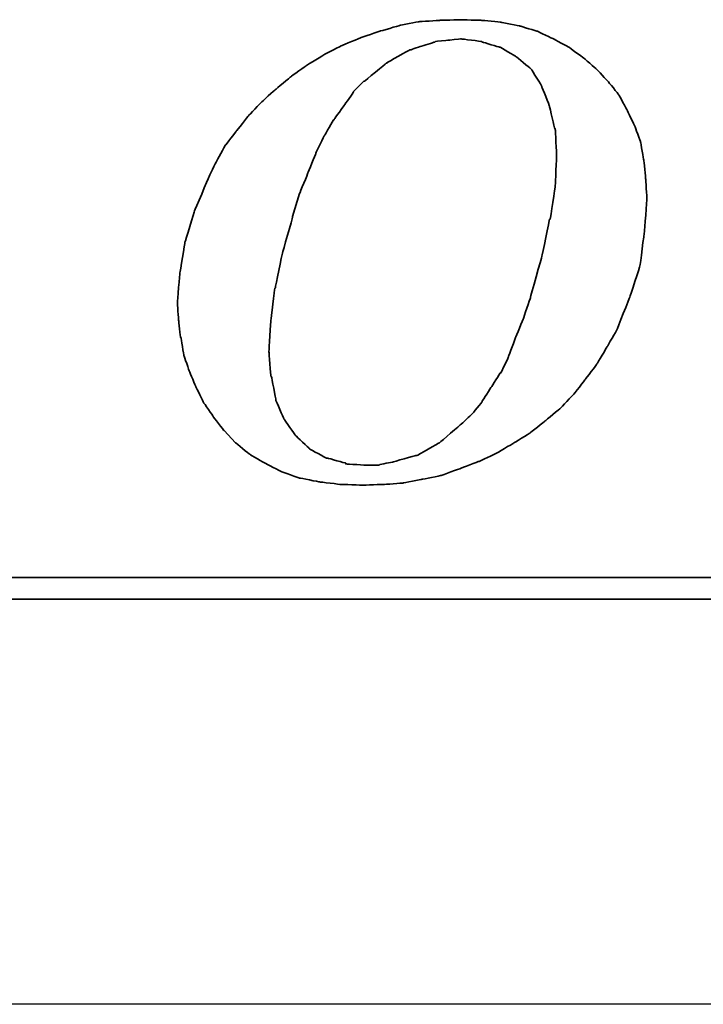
# Model space of a CAD drawing. Header units: millimetres. Extents: x -227 to 3135, y -1502 to 860.
# Tile 229 of 256: x 27.19 to 33.51, y -461.55 to -452.46. Entities that reach past the tile are written whole.
import ezdxf

# ---------------------------------------------------------------- set-up
doc = ezdxf.new("R2010")
doc.units = ezdxf.units.MM
doc.layers.add('2', color=7, linetype='CONTINUOUS', true_color=0xffffff)
doc.layers.add('DIM', color=4, linetype='CONTINUOUS')
doc.layers.add('layer 1', color=7, linetype='CONTINUOUS')

# ---------------------------------------------------------------- blocks, each defined once
blk = doc.blocks.new('TBI MOTION logo(完整正式版)')
at = {"layer": 'layer 1', "color": 22, "lineweight": 35}
for points, knots in [([(-11.34375, -6.98375), (-11.34375, -6.98375), (-10.91375, -7.43875), (-10.91375, -7.43875), (-10.91375, -7.43875), (-10.91375, -7.43875), (-10.38625, -7.87125), (-10.38625, -7.87125), (-10.38625, -7.87125), (-10.38625, -7.87125), (-9.81125, -8.20375), (-9.81125, -8.20375), (-9.81125, -8.20375), (-9.81125, -8.20375), (-9.21125, -8.51875), (-9.21125, -8.51875), (-9.21125, -8.51875), (-9.21125, -8.51875), (-8.51625, -8.75875), (-8.51625, -8.75875), (-8.51625, -8.75875), (-8.51625, -8.75875), (-7.77125, -8.90375), (-7.77125, -8.90375), (-7.77125, -8.90375), (-7.77125, -8.90375), (-6.97875, -8.99875), (-6.97875, -8.99875), (-6.97875, -8.99875), (-6.97875, -8.99875), (-6.14125, -9.02375), (-6.14125, -9.02375), (-6.14125, -9.02375), (-6.14125, -9.02375), (-5.37125, -8.99875), (-5.37125, -8.99875), (-5.37125, -8.99875), (-5.37125, -8.99875), (-4.65375, -8.94875), (-4.65375, -8.94875), (-4.65375, -8.94875), (-4.65375, -8.94875), (-3.93375, -8.80625), (-3.93375, -8.80625), (-3.93375, -8.80625), (-3.93375, -8.80625), (-3.21375, -8.66375), (-3.21375, -8.66375), (-3.21375, -8.66375), (-3.21375, -8.66375), (-2.49375, -8.39875), (-2.49375, -8.39875), (-2.49375, -8.39875), (-2.49375, -8.39875), (-1.79875, -8.13375), (-1.79875, -8.13375), (-1.79875, -8.13375), (-1.79875, -8.13375), (-1.17375, -7.84375), (-1.17375, -7.84375), (-1.17375, -7.84375), (-1.17375, -7.84375), (-0.52375, -7.46375), (-0.52375, -7.46375), (-0.52375, -7.46375), (-0.52375, -7.46375), (0.10124, -7.07875), (0.10124, -7.07875), (0.10124, -7.07875), (0.10124, -7.07875), (0.67625, -6.62375), (0.67625, -6.62375), (0.67625, -6.62375), (0.67625, -6.62375), (1.24874, -6.14375), (1.24874, -6.14375), (1.24874, -6.14375), (1.24874, -6.14375), (1.72874, -5.64125), (1.72874, -5.64125), (1.72874, -5.64125), (1.72874, -5.64125), (2.18624, -5.06375), (2.18624, -5.06375), (2.18624, -5.06375), (2.18624, -5.06375), (2.61625, -4.48874), (2.61625, -4.48874), (2.61625, -4.48874), (2.61625, -4.48874), (3.00125, -3.83874), (3.00125, -3.83874), (3.00125, -3.83874), (3.00125, -3.83874), (3.36124, -3.21374), (3.36124, -3.21374), (3.36124, -3.21374), (3.36124, -3.21374), (3.84374, -1.99125), (3.84374, -1.99125), (3.84374, -1.99125), (3.84374, -1.99125), (4.22625, -0.81875), (4.22625, -0.81875), (4.22625, -0.81875), (4.22625, -0.81875), (4.39125, 0.45624), (4.39125, 0.45624), (4.39125, 0.45624), (4.39125, 0.45624), (4.48874, 1.70124), (4.48874, 1.70124), (4.48874, 1.70124), (4.48874, 1.70124), (4.43874, 2.44625), (4.43874, 2.44625), (4.43874, 2.44625), (4.43874, 2.44625), (4.36874, 3.14125), (4.36874, 3.14125), (4.36874, 3.14125), (4.36874, 3.14125), (4.25125, 3.81125), (4.25125, 3.81125), (4.25125, 3.81125), (4.25125, 3.81125), (4.03124, 4.41125), (4.03124, 4.41125), (4.03124, 4.41125), (4.03124, 4.41125), (3.74374, 5.01125), (3.74374, 5.01125), (3.74374, 5.01125), (3.74374, 5.01125), (3.43124, 5.58875), (3.43124, 5.58875), (3.43124, 5.58875), (3.43124, 5.58875), (3.02625, 6.09125), (3.02625, 6.09125), (3.02625, 6.09125), (3.02625, 6.09125), (2.59374, 6.54875), (2.59374, 6.54875), (2.59374, 6.54875), (2.59374, 6.54875), (2.09124, 6.98125), (2.09124, 6.98125), (2.09124, 6.98125), (2.09124, 6.98125), (1.56124, 7.36625), (1.56124, 7.36625), (1.56124, 7.36625), (1.56124, 7.36625), (0.98624, 7.67625), (0.98624, 7.67625), (0.98624, 7.67625), (0.98624, 7.67625), (0.38624, 7.96375), (0.38624, 7.96375), (0.38624, 7.96375), (0.38624, 7.96375), (-0.25875, 8.15625), (-0.25875, 8.15625), (-0.25875, 8.15625), (-0.25875, 8.15625), (-0.98125, 8.30125), (-0.98125, 8.30125), (-0.98125, 8.30125), (-0.98125, 8.30125), (-1.70124, 8.37125), (-1.70124, 8.37125), (-1.70124, 8.37125), (-1.70124, 8.37125), (-2.49375, 8.39624), (-2.49375, 8.39624), (-2.49375, 8.39624), (-2.49375, 8.39624), (-3.28625, 8.37125), (-3.28625, 8.37125), (-3.28625, 8.37125), (-3.28625, 8.37125), (-4.05125, 8.32125), (-4.05125, 8.32125), (-4.05125, 8.32125), (-4.05125, 8.32125), (-4.77375, 8.18125), (-4.77375, 8.18125), (-4.77375, 8.18125), (-4.77375, 8.18125), (-5.51625, 7.96375), (-5.51625, 7.96375), (-5.51625, 7.96375), (-5.51625, 7.96375), (-6.21125, 7.72625), (-6.21125, 7.72625), (-6.21125, 7.72625), (-6.21125, 7.72625), (-6.92875, 7.43625), (-6.92875, 7.43625), (-6.92875, 7.43625), (-6.92875, 7.43625), (-7.57875, 7.10125), (-7.57875, 7.10125), (-7.57875, 7.10125), (-7.57875, 7.10125), (-8.24875, 6.69125), (-8.24875, 6.69125), (-8.24875, 6.69125), (-8.24875, 6.69125), (-8.84875, 6.26125), (-8.84875, 6.26125), (-8.84875, 6.26125), (-8.84875, 6.26125), (-9.42625, 5.78125), (-9.42625, 5.78125), (-9.42625, 5.78125), (-9.42625, 5.78125), (-9.95375, 5.30125), (-9.95375, 5.30125), (-9.95375, 5.30125), (-9.95375, 5.30125), (-10.43375, 4.79624), (-10.43375, 4.79624), (-10.43375, 4.79624), (-10.43375, 4.79624), (-10.88875, 4.22125), (-10.88875, 4.22125), (-10.88875, 4.22125), (-10.88875, 4.22125), (-11.29875, 3.69375), (-11.29875, 3.69375), (-11.29875, 3.69375), (-11.29875, 3.69375), (-11.63375, 3.09125), (-11.63375, 3.09125), (-11.63375, 3.09125), (-11.63375, 3.09125), (-11.91875, 2.49625), (-11.91875, 2.49625), (-11.91875, 2.49625), (-11.91875, 2.49625), (-12.44875, 1.24625), (-12.44875, 1.24625), (-12.44875, 1.24625), (-12.44875, 1.24625), (-12.80875, 0.06874), (-12.80875, 0.06874), (-12.80875, 0.06874), (-12.80875, 0.06874), (-12.99875, -1.07875), (-12.99875, -1.07875), (-12.99875, -1.07875), (-12.99875, -1.07875), (-13.09375, -2.18375), (-13.09375, -2.18375), (-13.09375, -2.18375), (-13.09375, -2.18375), (-13.04875, -2.85375), (-13.04875, -2.85375), (-13.04875, -2.85375), (-13.04875, -2.85375), (-12.97375, -3.50375), (-12.97375, -3.50375), (-12.97375, -3.50375), (-12.97375, -3.50375), (-12.95375, -3.50375), (-12.95375, -3.50375), (-12.95375, -3.50375), (-12.95375, -3.50375), (-12.85375, -4.17375), (-12.85375, -4.17375), (-12.85375, -4.17375), (-12.85375, -4.17375), (-12.63875, -4.77624), (-12.63875, -4.77624), (-12.63875, -4.77624), (-12.63875, -4.77624), (-12.39875, -5.35125), (-12.39875, -5.35125), (-12.39875, -5.35125), (-12.39875, -5.35125), (-12.11375, -5.92875), (-12.11375, -5.92875), (-12.11375, -5.92875), (-12.11375, -5.92875), (-11.75375, -6.45375), (-11.75375, -6.45375), (-11.75375, -6.45375), (-11.75375, -6.45375), (-11.34375, -6.98375), (-11.34375, -6.98375)], [0, 0, 0, 0, 0.01369863, 0.01369863, 0.01369863, 0.01369864, 0.02739726, 0.02739726, 0.02739726, 0.02739727, 0.04109589, 0.04109589, 0.04109589, 0.0410959, 0.05479452, 0.05479452, 0.05479452, 0.05479453, 0.06849315, 0.06849315, 0.06849315, 0.06849316, 0.08219178, 0.08219178, 0.08219178, 0.08219179, 0.09589041, 0.09589041, 0.09589041, 0.09589042, 0.10958904, 0.10958904, 0.10958904, 0.10958905, 0.12328767, 0.12328767, 0.12328767, 0.12328768, 0.1369863, 0.1369863, 0.1369863, 0.13698631, 0.15068493, 0.15068493, 0.15068493, 0.15068494, 0.16438356, 0.16438356, 0.16438356, 0.16438357, 0.17808219, 0.17808219, 0.17808219, 0.1780822, 0.19178082, 0.19178082, 0.19178082, 0.19178083, 0.20547945, 0.20547945, 0.20547945, 0.20547946, 0.21917808, 0.21917808, 0.21917808, 0.21917809, 0.23287671, 0.23287671, 0.23287671, 0.23287672, 0.24657534, 0.24657534, 0.24657534, 0.24657535, 0.26027397, 0.26027397, 0.26027397, 0.26027398, 0.2739726, 0.2739726, 0.2739726, 0.27397261, 0.28767123, 0.28767123, 0.28767123, 0.28767124, 0.30136986, 0.30136986, 0.30136986, 0.30136987, 0.31506849, 0.31506849, 0.31506849, 0.3150685, 0.32876712, 0.32876712, 0.32876712, 0.32876713, 0.34246575, 0.34246575, 0.34246575, 0.34246576, 0.35616438, 0.35616438, 0.35616438, 0.35616439, 0.36986301, 0.36986301, 0.36986301, 0.36986302, 0.38356164, 0.38356164, 0.38356164, 0.38356165, 0.39726027, 0.39726027, 0.39726027, 0.39726028, 0.4109589, 0.4109589, 0.4109589, 0.41095891, 0.42465753, 0.42465753, 0.42465753, 0.42465754, 0.43835616, 0.43835616, 0.43835616, 0.43835617, 0.45205479, 0.45205479, 0.45205479, 0.4520548, 0.46575342, 0.46575342, 0.46575342, 0.46575343, 0.47945205, 0.47945205, 0.47945205, 0.47945206, 0.49315068, 0.49315068, 0.49315068, 0.49315069, 0.50684932, 0.50684932, 0.50684932, 0.50684933, 0.52054795, 0.52054795, 0.52054795, 0.52054796, 0.53424658, 0.53424658, 0.53424658, 0.53424659, 0.54794521, 0.54794521, 0.54794521, 0.54794522, 0.56164384, 0.56164384, 0.56164384, 0.56164385, 0.57534247, 0.57534247, 0.57534247, 0.57534248, 0.5890411, 0.5890411, 0.5890411, 0.58904111, 0.60273973, 0.60273973, 0.60273973, 0.60273974, 0.61643836, 0.61643836, 0.61643836, 0.61643837, 0.63013699, 0.63013699, 0.63013699, 0.630137, 0.64383562, 0.64383562, 0.64383562, 0.64383563, 0.65753425, 0.65753425, 0.65753425, 0.65753426, 0.67123288, 0.67123288, 0.67123288, 0.67123289, 0.68493151, 0.68493151, 0.68493151, 0.68493152, 0.69863014, 0.69863014, 0.69863014, 0.69863015, 0.71232877, 0.71232877, 0.71232877, 0.71232878, 0.7260274, 0.7260274, 0.7260274, 0.72602741, 0.73972603, 0.73972603, 0.73972603, 0.73972604, 0.75342466, 0.75342466, 0.75342466, 0.75342467, 0.76712329, 0.76712329, 0.76712329, 0.7671233, 0.78082192, 0.78082192, 0.78082192, 0.78082193, 0.79452055, 0.79452055, 0.79452055, 0.79452056, 0.80821918, 0.80821918, 0.80821918, 0.80821919, 0.82191781, 0.82191781, 0.82191781, 0.82191782, 0.83561644, 0.83561644, 0.83561644, 0.83561645, 0.84931507, 0.84931507, 0.84931507, 0.84931508, 0.8630137, 0.8630137, 0.8630137, 0.86301371, 0.87671233, 0.87671233, 0.87671233, 0.87671234, 0.89041096, 0.89041096, 0.89041096, 0.89041097, 0.90410959, 0.90410959, 0.90410959, 0.9041096, 0.91780822, 0.91780822, 0.91780822, 0.91780823, 0.93150685, 0.93150685, 0.93150685, 0.93150686, 0.94520548, 0.94520548, 0.94520548, 0.94520549, 0.95890411, 0.95890411, 0.95890411, 0.95890412, 0.97260274, 0.97260274, 0.97260274, 0.97260275, 0.98630137, 0.98630137, 0.98630137, 0.98630138, 1, 1, 1, 1]), ([(-8.77875, 1.03124), (-8.77875, 1.03124), (-8.51625, 1.89625), (-8.51625, 1.89625), (-8.51625, 1.89625), (-8.51625, 1.89625), (-8.20375, 2.66375), (-8.20375, 2.66375), (-8.20375, 2.66375), (-8.20375, 2.66375), (-7.91625, 3.38125), (-7.91625, 3.38125), (-7.91625, 3.38125), (-7.91625, 3.38125), (-7.91625, 3.40624), (-7.91625, 3.40624), (-7.91625, 3.40624), (-7.91625, 3.40624), (-7.57875, 4.07624), (-7.57875, 4.07624), (-7.57875, 4.07624), (-7.57875, 4.07624), (-7.24375, 4.65125), (-7.24375, 4.65125), (-7.24375, 4.65125), (-7.24375, 4.65125), (-7.21875, 4.65125), (-7.21875, 4.65125), (-7.21875, 4.65125), (-7.21875, 4.65125), (-7.21875, 4.67624), (-7.21875, 4.67624), (-7.21875, 4.67624), (-7.21875, 4.67624), (-6.83625, 5.20375), (-6.83625, 5.20375), (-6.83625, 5.20375), (-6.83625, 5.20375), (-6.49875, 5.68625), (-6.49875, 5.68625), (-6.49875, 5.68625), (-6.49875, 5.68625), (-6.49875, 5.70625), (-6.49875, 5.70625), (-6.49875, 5.70625), (-6.49875, 5.70625), (-6.11625, 6.09125), (-6.11625, 6.09125), (-6.11625, 6.09125), (-6.11625, 6.09125), (-6.09125, 6.09125), (-6.09125, 6.09125), (-6.09125, 6.09125), (-6.09125, 6.09125), (-5.27375, 6.76625), (-5.27375, 6.76625), (-5.27375, 6.76625), (-5.27375, 6.76625), (-5.24875, 6.76625), (-5.24875, 6.76625), (-5.24875, 6.76625), (-5.24875, 6.76625), (-5.24875, 6.78625), (-5.24875, 6.78625), (-5.24875, 6.78625), (-5.24875, 6.78625), (-4.38875, 7.26624), (-4.38875, 7.26624), (-4.38875, 7.26624), (-4.38875, 7.26624), (-4.36125, 7.26624), (-4.36125, 7.26624), (-4.36125, 7.26624), (-4.36125, 7.26624), (-3.93375, 7.41125), (-3.93375, 7.41125), (-3.93375, 7.41125), (-3.93375, 7.41125), (-3.47375, 7.55625), (-3.47375, 7.55625), (-3.47375, 7.55625), (-3.47375, 7.55625), (-3.45375, 7.55625), (-3.45375, 7.55625), (-3.45375, 7.55625), (-3.45375, 7.55625), (-3.42875, 7.58124), (-3.42875, 7.58124), (-3.42875, 7.58124), (-3.42875, 7.58124), (-2.97375, 7.62625), (-2.97375, 7.62625), (-2.97375, 7.62625), (-2.97375, 7.62625), (-2.49375, 7.67625), (-2.49375, 7.67625), (-2.49375, 7.67625), (-2.49375, 7.67625), (-2.46875, 7.67625), (-2.46875, 7.67625), (-2.46875, 7.67625), (-2.46875, 7.67625), (-1.70124, 7.58124), (-1.70124, 7.58124), (-1.70124, 7.58124), (-1.70124, 7.58124), (-1.67875, 7.55625), (-1.67875, 7.55625), (-1.67875, 7.55625), (-1.67875, 7.55625), (-1.65375, 7.55625), (-1.65375, 7.55625), (-1.65375, 7.55625), (-1.65375, 7.55625), (-1.03125, 7.36625), (-1.03125, 7.36625), (-1.03125, 7.36625), (-1.03125, 7.36625), (-1.00625, 7.36625), (-1.00625, 7.36625), (-1.00625, 7.36625), (-1.00625, 7.36625), (-0.43124, 7.02624), (-0.43124, 7.02624), (-0.43124, 7.02624), (-0.43124, 7.02624), (-0.40625, 7.00624), (-0.40625, 7.00624), (-0.40625, 7.00624), (-0.40625, 7.00624), (0.12124, 6.57124), (0.12124, 6.57124), (0.12124, 6.57124), (0.12124, 6.57124), (0.14624, 6.54875), (0.14624, 6.54875), (0.14624, 6.54875), (0.14624, 6.54875), (0.17124, 6.52375), (0.17124, 6.52375), (0.17124, 6.52375), (0.17124, 6.52375), (0.55625, 5.89875), (0.55625, 5.89875), (0.55625, 5.89875), (0.55625, 5.89875), (0.55625, 5.87625), (0.55625, 5.87625), (0.55625, 5.87625), (0.55625, 5.87625), (0.84124, 5.15625), (0.84124, 5.15625), (0.84124, 5.15625), (0.84124, 5.15625), (0.84124, 5.13125), (0.84124, 5.13125), (0.84124, 5.13125), (0.84124, 5.13125), (1.03624, 4.31875), (1.03624, 4.31875), (1.03624, 4.31875), (1.03624, 4.31875), (1.05624, 4.31875), (1.05624, 4.31875), (1.05624, 4.31875), (1.05624, 4.31875), (1.05624, 4.29125), (1.05624, 4.29125), (1.05624, 4.29125), (1.05624, 4.29125), (1.10625, 3.33125), (1.10625, 3.33125), (1.10625, 3.33125), (1.10625, 3.33125), (1.10625, 3.30875), (1.10625, 3.30875), (1.10625, 3.30875), (1.10625, 3.30875), (1.05624, 2.20624), (1.05624, 2.20624), (1.05624, 2.20624), (1.05624, 2.20624), (1.05624, 2.18124), (1.05624, 2.18124), (1.05624, 2.18124), (1.05624, 2.18124), (0.86624, 0.93624), (0.86624, 0.93624), (0.86624, 0.93624), (0.86624, 0.93624), (0.84124, 0.93624), (0.84124, 0.93624), (0.84124, 0.93624), (0.84124, 0.93624), (0.55625, -0.45874), (0.55625, -0.45874), (0.55625, -0.45874), (0.55625, -0.45874), (0.12124, -1.99125), (0.12124, -1.99125), (0.12124, -1.99125), (0.12124, -1.99125), (0.12124, -2.01874), (0.12124, -2.01874), (0.12124, -2.01874), (0.12124, -2.01874), (-0.13874, -2.78375), (-0.13874, -2.78375), (-0.13874, -2.78375), (-0.13874, -2.78375), (-0.43124, -3.50375), (-0.43124, -3.50375), (-0.43124, -3.50375), (-0.43124, -3.50375), (-0.69375, -4.19875), (-0.69375, -4.19875), (-0.69375, -4.19875), (-0.69375, -4.19875), (-0.69375, -4.22375), (-0.69375, -4.22375), (-0.69375, -4.22375), (-0.69375, -4.22375), (-0.98125, -4.82374), (-0.98125, -4.82374), (-0.98125, -4.82374), (-0.98125, -4.82374), (-1.00625, -4.82374), (-1.00625, -4.82374), (-1.00625, -4.82374), (-1.00625, -4.82374), (-1.33875, -5.35125), (-1.33875, -5.35125), (-1.33875, -5.35125), (-1.33875, -5.35125), (-1.67875, -5.87875), (-1.67875, -5.87875), (-1.67875, -5.87875), (-1.67875, -5.87875), (-1.67875, -5.90375), (-1.67875, -5.90375), (-1.67875, -5.90375), (-1.67875, -5.90375), (-2.05875, -6.35875), (-2.05875, -6.35875), (-2.05875, -6.35875), (-2.05875, -6.35875), (-2.08375, -6.38375), (-2.08375, -6.38375), (-2.08375, -6.38375), (-2.08375, -6.38375), (-2.46875, -6.74375), (-2.46875, -6.74375), (-2.46875, -6.74375), (-2.46875, -6.74375), (-3.25875, -7.41625), (-3.25875, -7.41625), (-3.25875, -7.41625), (-3.25875, -7.41625), (-3.28625, -7.43875), (-3.28625, -7.43875), (-3.28625, -7.43875), (-3.28625, -7.43875), (-4.12375, -7.91875), (-4.12375, -7.91875), (-4.12375, -7.91875), (-4.12375, -7.91875), (-4.14875, -7.91875), (-4.14875, -7.91875), (-4.14875, -7.91875), (-4.14875, -7.91875), (-4.17125, -7.91875), (-4.17125, -7.91875), (-4.17125, -7.91875), (-4.17125, -7.91875), (-5.03375, -8.15875), (-5.03375, -8.15875), (-5.03375, -8.15875), (-5.03375, -8.15875), (-5.51625, -8.25625), (-5.51625, -8.25625), (-5.51625, -8.25625), (-5.51625, -8.25625), (-5.54125, -8.27875), (-5.54125, -8.27875), (-5.54125, -8.27875), (-5.54125, -8.27875), (-5.56375, -8.27875), (-5.56375, -8.27875), (-5.56375, -8.27875), (-5.56375, -8.27875), (-5.99625, -8.27875), (-5.99625, -8.27875), (-5.99625, -8.27875), (-5.99625, -8.27875), (-6.76375, -8.23125), (-6.76375, -8.23125), (-6.76375, -8.23125), (-6.76375, -8.23125), (-6.78875, -8.23125), (-6.78875, -8.23125), (-6.78875, -8.23125), (-6.78875, -8.23125), (-6.78875, -8.20375), (-6.78875, -8.20375), (-6.78875, -8.20375), (-6.78875, -8.20375), (-7.45875, -8.01375), (-7.45875, -8.01375), (-7.45875, -8.01375), (-7.45875, -8.01375), (-7.48375, -8.01375), (-7.48375, -8.01375), (-7.48375, -8.01375), (-7.48375, -8.01375), (-7.50875, -8.01375), (-7.50875, -8.01375), (-7.50875, -8.01375), (-7.50875, -8.01375), (-8.13125, -7.67875), (-8.13125, -7.67875), (-8.13125, -7.67875), (-8.13125, -7.67875), (-8.15625, -7.65375), (-8.15625, -7.65375), (-8.15625, -7.65375), (-8.15625, -7.65375), (-8.65875, -7.17375), (-8.65875, -7.17375), (-8.65875, -7.17375), (-8.65875, -7.17375), (-8.68375, -7.14875), (-8.68375, -7.14875), (-8.68375, -7.14875), (-8.68375, -7.14875), (-9.08875, -6.57375), (-9.08875, -6.57375), (-9.08875, -6.57375), (-9.08875, -6.57375), (-9.11375, -6.54875), (-9.11375, -6.54875), (-9.11375, -6.54875), (-9.11375, -6.54875), (-9.11375, -6.52875), (-9.11375, -6.52875), (-9.11375, -6.52875), (-9.11375, -6.52875), (-9.40375, -5.85375), (-9.40375, -5.85375), (-9.40375, -5.85375), (-9.40375, -5.85375), (-9.40375, -5.82875), (-9.40375, -5.82875), (-9.40375, -5.82875), (-9.40375, -5.82875), (-9.56875, -4.96875), (-9.56875, -4.96875), (-9.56875, -4.96875), (-9.56875, -4.96875), (-9.59375, -4.94375), (-9.59375, -4.94375), (-9.59375, -4.94375), (-9.59375, -4.94375), (-9.66375, -4.03375), (-9.66375, -4.03375), (-9.66375, -4.03375), (-9.66375, -4.03375), (-9.66375, -4.00875), (-9.66375, -4.00875), (-9.66375, -4.00875), (-9.66375, -4.00875), (-9.59375, -2.85375), (-9.59375, -2.85375), (-9.59375, -2.85375), (-9.59375, -2.85375), (-9.45125, -1.65875), (-9.45125, -1.65875), (-9.45125, -1.65875), (-9.45125, -1.65875), (-9.42625, -1.63375), (-9.42625, -1.63375), (-9.42625, -1.63375), (-9.42625, -1.63375), (-9.16125, -0.33875), (-9.16125, -0.33875), (-9.16125, -0.33875), (-9.16125, -0.33875), (-8.77875, 1.00624), (-8.77875, 1.00624), (-8.77875, 1.00624), (-8.77875, 1.00624), (-8.77875, 1.03124), (-8.77875, 1.03124)], [0, 0, 0, 0, 0.01020408, 0.01020408, 0.01020408, 0.01020409, 0.02040816, 0.02040816, 0.02040816, 0.02040817, 0.03061224, 0.03061224, 0.03061224, 0.03061225, 0.04081633, 0.04081633, 0.04081633, 0.04081634, 0.05102041, 0.05102041, 0.05102041, 0.05102042, 0.06122449, 0.06122449, 0.06122449, 0.0612245, 0.07142857, 0.07142857, 0.07142857, 0.07142858, 0.08163265, 0.08163265, 0.08163265, 0.08163266, 0.09183673, 0.09183673, 0.09183673, 0.09183674, 0.10204082, 0.10204082, 0.10204082, 0.10204083, 0.1122449, 0.1122449, 0.1122449, 0.11224491, 0.12244898, 0.12244898, 0.12244898, 0.12244899, 0.13265306, 0.13265306, 0.13265306, 0.13265307, 0.14285714, 0.14285714, 0.14285714, 0.14285715, 0.15306122, 0.15306122, 0.15306122, 0.15306123, 0.16326531, 0.16326531, 0.16326531, 0.16326532, 0.17346939, 0.17346939, 0.17346939, 0.1734694, 0.18367347, 0.18367347, 0.18367347, 0.18367348, 0.19387755, 0.19387755, 0.19387755, 0.19387756, 0.20408163, 0.20408163, 0.20408163, 0.20408164, 0.21428571, 0.21428571, 0.21428571, 0.21428572, 0.2244898, 0.2244898, 0.2244898, 0.22448981, 0.23469388, 0.23469388, 0.23469388, 0.23469389, 0.24489796, 0.24489796, 0.24489796, 0.24489797, 0.25510204, 0.25510204, 0.25510204, 0.25510205, 0.26530612, 0.26530612, 0.26530612, 0.26530613, 0.2755102, 0.2755102, 0.2755102, 0.27551021, 0.28571429, 0.28571429, 0.28571429, 0.2857143, 0.29591837, 0.29591837, 0.29591837, 0.29591838, 0.30612245, 0.30612245, 0.30612245, 0.30612246, 0.31632653, 0.31632653, 0.31632653, 0.31632654, 0.32653061, 0.32653061, 0.32653061, 0.32653062, 0.33673469, 0.33673469, 0.33673469, 0.3367347, 0.34693878, 0.34693878, 0.34693878, 0.34693879, 0.35714286, 0.35714286, 0.35714286, 0.35714287, 0.36734694, 0.36734694, 0.36734694, 0.36734695, 0.37755102, 0.37755102, 0.37755102, 0.37755103, 0.3877551, 0.3877551, 0.3877551, 0.38775511, 0.39795918, 0.39795918, 0.39795918, 0.39795919, 0.40816327, 0.40816327, 0.40816327, 0.40816328, 0.41836735, 0.41836735, 0.41836735, 0.41836736, 0.42857143, 0.42857143, 0.42857143, 0.42857144, 0.43877551, 0.43877551, 0.43877551, 0.43877552, 0.44897959, 0.44897959, 0.44897959, 0.4489796, 0.45918367, 0.45918367, 0.45918367, 0.45918368, 0.46938776, 0.46938776, 0.46938776, 0.46938777, 0.47959184, 0.47959184, 0.47959184, 0.47959185, 0.48979592, 0.48979592, 0.48979592, 0.48979593, 0.5, 0.5, 0.5, 0.50000001, 0.51020408, 0.51020408, 0.51020408, 0.51020409, 0.52040816, 0.52040816, 0.52040816, 0.52040817, 0.53061224, 0.53061224, 0.53061224, 0.53061225, 0.54081633, 0.54081633, 0.54081633, 0.54081634, 0.55102041, 0.55102041, 0.55102041, 0.55102042, 0.56122449, 0.56122449, 0.56122449, 0.5612245, 0.57142857, 0.57142857, 0.57142857, 0.57142858, 0.58163265, 0.58163265, 0.58163265, 0.58163266, 0.59183673, 0.59183673, 0.59183673, 0.59183674, 0.60204082, 0.60204082, 0.60204082, 0.60204083, 0.6122449, 0.6122449, 0.6122449, 0.61224491, 0.62244898, 0.62244898, 0.62244898, 0.62244899, 0.63265306, 0.63265306, 0.63265306, 0.63265307, 0.64285714, 0.64285714, 0.64285714, 0.64285715, 0.65306122, 0.65306122, 0.65306122, 0.65306123, 0.66326531, 0.66326531, 0.66326531, 0.66326532, 0.67346939, 0.67346939, 0.67346939, 0.6734694, 0.68367347, 0.68367347, 0.68367347, 0.68367348, 0.69387755, 0.69387755, 0.69387755, 0.69387756, 0.70408163, 0.70408163, 0.70408163, 0.70408164, 0.71428571, 0.71428571, 0.71428571, 0.71428572, 0.7244898, 0.7244898, 0.7244898, 0.72448981, 0.73469388, 0.73469388, 0.73469388, 0.73469389, 0.74489796, 0.74489796, 0.74489796, 0.74489797, 0.75510204, 0.75510204, 0.75510204, 0.75510205, 0.76530612, 0.76530612, 0.76530612, 0.76530613, 0.7755102, 0.7755102, 0.7755102, 0.77551021, 0.78571429, 0.78571429, 0.78571429, 0.7857143, 0.79591837, 0.79591837, 0.79591837, 0.79591838, 0.80612245, 0.80612245, 0.80612245, 0.80612246, 0.81632653, 0.81632653, 0.81632653, 0.81632654, 0.82653061, 0.82653061, 0.82653061, 0.82653062, 0.83673469, 0.83673469, 0.83673469, 0.8367347, 0.84693878, 0.84693878, 0.84693878, 0.84693879, 0.85714286, 0.85714286, 0.85714286, 0.85714287, 0.86734694, 0.86734694, 0.86734694, 0.86734695, 0.87755102, 0.87755102, 0.87755102, 0.87755103, 0.8877551, 0.8877551, 0.8877551, 0.88775511, 0.89795918, 0.89795918, 0.89795918, 0.89795919, 0.90816327, 0.90816327, 0.90816327, 0.90816328, 0.91836735, 0.91836735, 0.91836735, 0.91836736, 0.92857143, 0.92857143, 0.92857143, 0.92857144, 0.93877551, 0.93877551, 0.93877551, 0.93877552, 0.94897959, 0.94897959, 0.94897959, 0.9489796, 0.95918367, 0.95918367, 0.95918367, 0.95918368, 0.96938776, 0.96938776, 0.96938776, 0.96938777, 0.97959184, 0.97959184, 0.97959184, 0.97959185, 0.98979592, 0.98979592, 0.98979592, 0.98979593, 1, 1, 1, 1]), ([(75.90875, -9.47875), (75.90875, -9.47875), (75.90875, -12.28625), (75.90875, -12.28625), (75.90875, -12.28625), (75.90875, -12.28625), (75.90875, -12.47875), (75.90875, -12.47875), (75.90875, -12.47875), (75.90875, -12.47875), (75.71625, -12.47875), (75.71625, -12.47875), (75.71625, -12.47875), (75.71625, -12.47875), (-88.32875, -12.47875), (-88.32875, -12.47875), (-88.32875, -12.47875), (-88.32875, -12.47875), (-88.32875, -13.29375), (-88.32875, -13.29375), (-88.32875, -13.29375), (-88.32875, -13.29375), (82.89125, -13.29375), (82.89125, -13.29375), (82.89125, -13.29375), (82.89125, -13.29375), (75.90875, -9.47875), (75.90875, -9.47875)], [0, 0, 0, 0, 0.14285714, 0.14285714, 0.14285714, 0.14285715, 0.28571429, 0.28571429, 0.28571429, 0.2857143, 0.42857143, 0.42857143, 0.42857143, 0.42857144, 0.57142857, 0.57142857, 0.57142857, 0.57142858, 0.71428571, 0.71428571, 0.71428571, 0.71428572, 0.85714286, 0.85714286, 0.85714286, 0.85714287, 1, 1, 1, 1])]:
    blk.add_open_spline(points, degree=3, knots=knots, dxfattribs=at)

msp = doc.modelspace()

# ---------------------------------------------------------------- linework, layer by layer
at = {"layer": '2', "linetype": 'Continuous'}
msp.add_line((37.2351, -461.5462), (-57.859, -461.5462), dxfattribs=at)

# ---------------------------------------------------------------- block references
at = {"layer": 'DIM', "color": 7, "xscale": 0.246592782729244, "yscale": 0.246592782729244, "zscale": 0.246592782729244}
msp.add_blockref('TBI MOTION logo(完整正式版)', (31.8792, -454.5292), dxfattribs=at)

doc.saveas('drawing.dxf')
